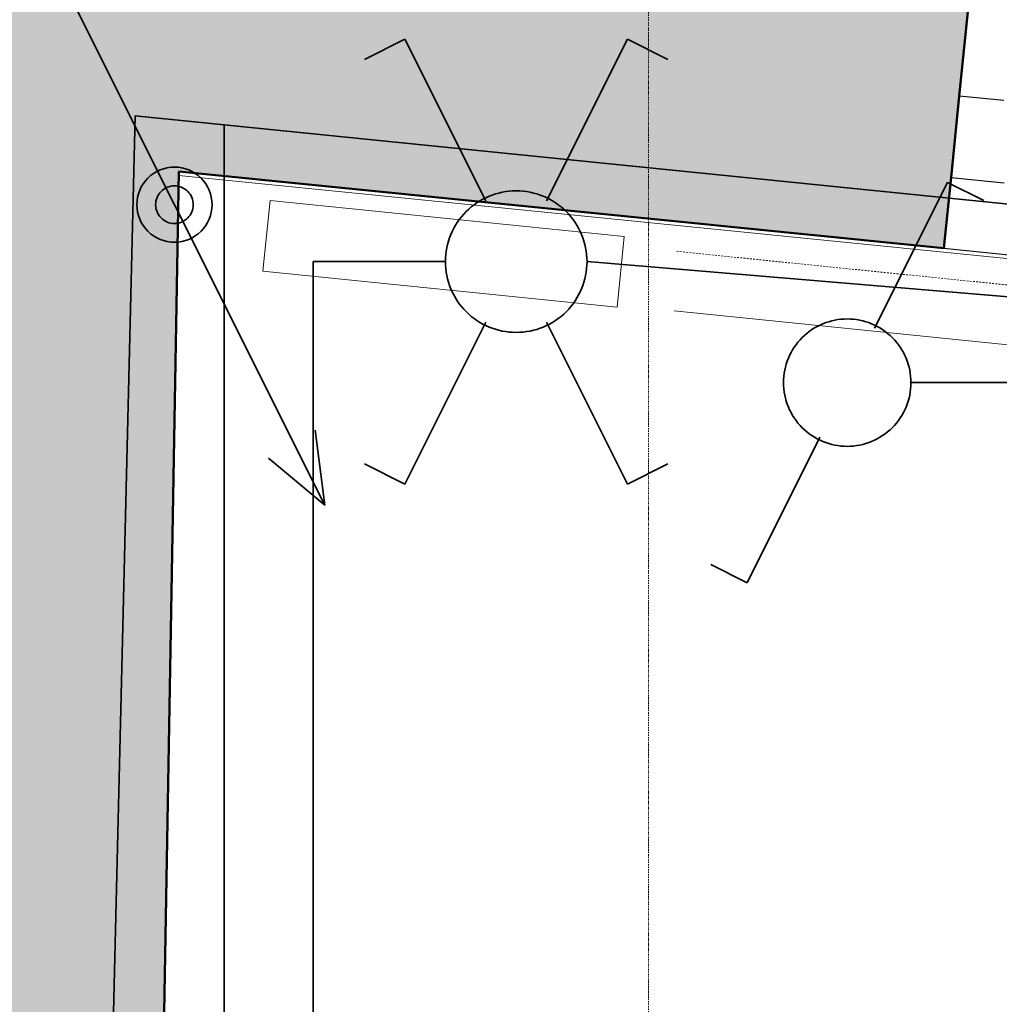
# Model space of a CAD drawing. Header units: millimetres. Extents: x -25972 to 4516, y -2839 to 20217.
# Tile 94 of 114: x -15733 to -14357, y 7850 to 9234. Entities that reach past the tile are written whole.
import ezdxf

# ---------------------------------------------------------------- set-up
doc = ezdxf.new("R2010")
doc.units = ezdxf.units.MM
doc.header["$MEASUREMENT"] = 0
doc.linetypes.add('Čerchovaná S', pattern=[3.5, 1.5, -0.85, 0.3, -0.85])
doc.linetypes.add('Čárkovaná M', pattern=[4.5, 2.5, -2])
for name, color, linetype in [('7._POHLED ZÁPADNÍ_1_3D prvky model', 7, 'Continuous'), ('7._POHLED ZÁPADNÍ_1_Konstrukce - nosné', 7, 'Continuous'), ('7._POHLED ZÁPADNÍ_1_Nové_Otvory – Dveře', 7, 'Continuous'), ('7._POHLED ZÁPADNÍ_1_TZB - elektroinstalace', 7, 'Continuous'), ('7._POHLED ZÁPADNÍ_1_TZB - ZTI', 7, 'Continuous'), ('7._POHLED ZÁPADNÍ_1_Výplně – Řezové', 7, 'Continuous'), ('7._POHLED ZÁPADNÍ_1_Značky - řezy', 7, 'Continuous')]:
    doc.layers.add(name, color=color, linetype=linetype)

msp = doc.modelspace()

# ---------------------------------------------------------------- hatches: boundary and pattern name
at = {"layer": '7._POHLED ZÁPADNÍ_1_Výplně – Řezové', "linetype": 'Continuous', "lineweight": 13}
for points in [[(-15864.1, 9055.6), (-14435.1, 8912.3), (-14385.2, 9409.8), (-15814.1, 9553.1)], [(-15839.2, 9053.1), (-15915.3, 4701.6), (-15700.3, 4697.8), (-15585.3, 4695.8), (-15509.7, 9020.1)]]:
    msp.add_hatch(color=254, dxfattribs=at).paths.add_polyline_path(points)

# ---------------------------------------------------------------- linework, layer by layer
at = {"layer": '7._POHLED ZÁPADNÍ_1_3D prvky model', "color": 251, "linetype": 'Continuous', "lineweight": 20, "true_color": 0x6a6a6a, "flags": 128}
msp.add_lwpolyline([(-15534.1, 7635.7), (-13134.9, 7590.6), (-13114.1, 8774.3), (-15509.8, 9014.7)], close=True, dxfattribs=at)
at = {"layer": '7._POHLED ZÁPADNÍ_1_Konstrukce - nosné', "color": 7, "linetype": 'Continuous', "lineweight": 50}
for p, q in [((-14413.7, 9126.2), (-14385.2, 9409.8)), ((-14425.1, 9011.8), (-14413.7, 9126.2)), ((-14435.1, 8912.3), (-14425.1, 9011.8))]:
    msp.add_line(p, q, dxfattribs=at)
at = {"layer": '7._POHLED ZÁPADNÍ_1_Konstrukce - nosné', "color": 7, "linetype": 'Continuous', "lineweight": 50, "flags": 128}
for points in [[(-15585.3, 4695.8), (-15509.7, 9020.1)], [(-15509.7, 9020.1), (-14435.1, 8912.3)]]:
    msp.add_lwpolyline(points, dxfattribs=at)
at = {"layer": '7._POHLED ZÁPADNÍ_1_Nové_Otvory – Dveře', "color": 1, "linetype": 'Continuous', "lineweight": 25}
for p, q in [((-14413.7, 9126.2), (-14385.2, 9409.8)), ((-14413.7, 9126.2), (-14425.1, 9011.8)), ((-14425.1, 9011.8), (-14413.7, 9126.2)), ((-14425.1, 9011.8), (-14413.7, 9126.2)), ((-14351, 9119.9), (-14413.7, 9126.2)), ((-14435.1, 8912.3), (-14425.1, 9011.8)), ((-14425.1, 9011.8), (-14350.5, 9004.3)), ((-14435.1, 8912.3), (-13489.9, 8817.4))]:
    msp.add_line(p, q, dxfattribs=at)
at = {"layer": '7._POHLED ZÁPADNÍ_1_TZB - elektroinstalace', "color": 92, "linetype": 'Continuous', "lineweight": 35, "true_color": 0x00d700, "flags": 128}
for points in [[(-14481.5, 8723.6), (-14321, 8723.6), (-14321, 9723.6), (-14866, 9768.6)], [(-15727.1, 9395.8), (-15516, 8973.6)], [(-15192.2, 9206.1), (-15249, 9177.7)], [(-15192.2, 9206.1), (-15078.6, 8978.8)], [(-14879.7, 9206.1), (-14993.4, 8978.8)], [(-14879.7, 9206.1), (-14822.9, 9177.7)], [(-15658.5, 5473.6), (-15571, 9098.6), (-13696, 8908.6), (-13696, 8686.1)], [(-15292.7, 6597), (-15446, 6598.6), (-15446, 9085.9), (-13446, 8883.6)], [(-14430.3, 9004.9), (-14532.6, 8800.3)], [(-14430.3, 9004.9), (-14379.2, 8979.3)], [(-15304.9, 8551.4), (-15516, 8973.6)], [(-15356.5, 5098.6), (-15321, 5098.6), (-15321, 8893.6), (-15135.4, 8893.6)], [(-14936.5, 8893.6), (-13446, 8768.6)], [(-15192.2, 8581.1), (-15078.6, 8808.4)], [(-14879.7, 8581.1), (-14993.4, 8808.4)], [(-15304.9, 8551.4), (-15318.1, 8656.9)], [(-14711.6, 8442.4), (-14609.3, 8646.9)], [(-15304.9, 8551.4), (-15384, 8617.4)], [(-15192.2, 8581.1), (-15249, 8609.5)], [(-14879.7, 8581.1), (-14822.9, 8609.5)], [(-14711.6, 8442.4), (-14762.7, 8467.9)]]:
    msp.add_lwpolyline(points, dxfattribs=at)
for points in [[(-15516, 9026.4, 0.414214), (-15568.8, 8973.6)], [(-15516, 9026.4, 0.414214), (-15568.8, 8973.6)], [(-15463.2, 8973.6, 0.414214), (-15516, 9026.4)], [(-15463.2, 8973.6, 0.414214), (-15516, 9026.4)], [(-15516, 9000, 0.414214), (-15542.4, 8973.6)], [(-15516, 9000, 0.414214), (-15542.4, 8973.6)], [(-15489.6, 8973.6, 0.414214), (-15516, 9000)], [(-15489.6, 8973.6, 0.414214), (-15516, 9000)], [(-15036, 8993, 0.414214), (-15135.4, 8893.6)], [(-15036, 8993, 0.414214), (-15135.4, 8893.6)], [(-14936.5, 8893.6, 0.414214), (-15036, 8993)], [(-14936.5, 8893.6, 0.414214), (-15036, 8993)], [(-15568.8, 8973.6, 0.414214), (-15516, 8920.8)], [(-15568.8, 8973.6, 0.414214), (-15516, 8920.8)], [(-15542.4, 8973.6, 0.414214), (-15516, 8947.2)], [(-15542.4, 8973.6, 0.414214), (-15516, 8947.2)], [(-15516, 8947.2, 0.414214), (-15489.6, 8973.6)], [(-15516, 8920.8, 0.414214), (-15463.2, 8973.6)], [(-15516, 8947.2, 0.414214), (-15489.6, 8973.6)], [(-15516, 8920.8, 0.414214), (-15463.2, 8973.6)], [(-15135.4, 8893.6, 0.414214), (-15036, 8794.2)], [(-15135.4, 8893.6, 0.414214), (-15036, 8794.2)], [(-15036, 8794.2, 0.414214), (-14936.5, 8893.6)], [(-15036, 8794.2, 0.414214), (-14936.5, 8893.6)], [(-14571, 8813.1, 0.414214), (-14660.5, 8723.6)], [(-14571, 8813.1, 0.414214), (-14660.5, 8723.6)], [(-14481.5, 8723.6, 0.414214), (-14571, 8813.1)], [(-14481.5, 8723.6, 0.414214), (-14571, 8813.1)], [(-14660.5, 8723.6, 0.414214), (-14571, 8634.1)], [(-14660.5, 8723.6, 0.414214), (-14571, 8634.1)], [(-14571, 8634.1, 0.414214), (-14481.5, 8723.6)], [(-14571, 8634.1, 0.414214), (-14481.5, 8723.6)]]:
    msp.add_lwpolyline(points, format="xyb", dxfattribs=at)
at = {"layer": '7._POHLED ZÁPADNÍ_1_TZB - ZTI', "color": 211, "linetype": 'Continuous', "lineweight": 20, "true_color": 0xff66ff}
for p, q in [((-15381.6, 8979.7), (-15391.7, 8880.2)), ((-14884.2, 8928.9), (-15381.6, 8979.7)), ((-14884.2, 8928.9), (-14894.3, 8829.4)), ((-15391.7, 8880.2), (-14894.3, 8829.4)), ((-14814.2, 8824.4), (-11256.2, 8462.2))]:
    msp.add_line(p, q, dxfattribs=at)
at = {"layer": '7._POHLED ZÁPADNÍ_1_TZB - ZTI', "color": 211, "linetype": 'Čárkovaná M', "lineweight": 20, "true_color": 0xff66ff}
msp.add_line((-14810.6, 8908.1), (-11252.7, 8545.9), dxfattribs=at)
at = {"layer": '7._POHLED ZÁPADNÍ_1_Značky - řezy', "color": 154, "linetype": 'Čerchovaná S', "lineweight": 13}
msp.add_line((-14850.1, 19646), (-14850.1, -411.8), dxfattribs=at)

doc.saveas('drawing.dxf')
